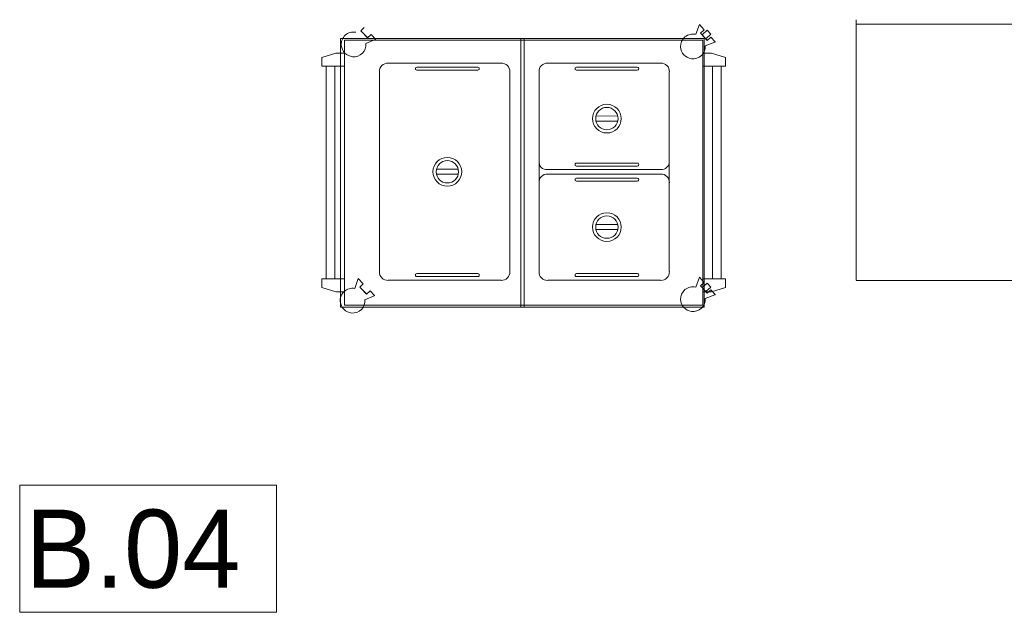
# Model space of a CAD drawing. Header units: millimetres. Extents: x -84458 to 77911, y -55868 to -29230.
# Tile 36 of 103: x 67330 to 67557, y -32672 to -32535. Entities that reach past the tile are written whole.
import ezdxf

# ---------------------------------------------------------------- set-up
doc = ezdxf.new("R2010")
doc.units = ezdxf.units.MM
doc.layers.get('0').update_dxf_attribs({"lineweight": 18})
doc.layers.add('CIENKA', color=7, linetype='Continuous', lineweight=20)
doc.styles.add('GENERATED_STYLE_1', font='txt')

msp = doc.modelspace()

# ---------------------------------------------------------------- linework, layer by layer
at = {"linetype": 'Continuous', "lineweight": 0}
for p, q in [((67523.09, -32535.3), (67523.09, -32595.3)), ((67523.09, -32536.37), (67583.09, -32536.37)), ((67583.09, -32595.37), (67523.09, -32595.37))]:
    msp.add_line(p, q, dxfattribs=at)
at = {"layer": 'CIENKA'}
for p, q in [((67409.78, -32537.1), (67408.99, -32537.86)), ((67486.96, -32536.43), (67486.12, -32538.67)), ((67486.96, -32536.43), (67488.07, -32537.65)), ((67404.33, -32539.61), (67446.62, -32539.61)), ((67404.33, -32601.53), (67404.33, -32539.61)), ((67408.99, -32537.86), (67410.53, -32539.43)), ((67409.21, -32538.09), (67410.58, -32539.49)), ((67410.18, -32540.76), (67412.32, -32539.86)), ((67411.39, -32538.7), (67410.58, -32539.49)), ((67411.29, -32538.8), (67410.58, -32539.49)), ((67412.42, -32539.76), (67411.39, -32538.7)), ((67412.46, -32539.8), (67412.32, -32539.86)), ((67412.42, -32539.76), (67412.46, -32539.8)), ((67445.82, -32539.61), (67488.1, -32539.61)), ((67445.82, -32601.53), (67445.82, -32539.61)), ((67446.62, -32539.61), (67446.62, -32601.53)), ((67488.07, -32537.65), (67487.25, -32538.39)), ((67487.25, -32538.39), (67488.73, -32540.01)), ((67487.46, -32538.62), (67488.78, -32540.07)), ((67487.62, -32538.79), (67488.78, -32537.74)), ((67488.1, -32539.61), (67488.1, -32601.53)), ((67489.62, -32538.67), (67488.46, -32539.72)), ((67488.78, -32537.74), (67489.62, -32538.67)), ((67489.61, -32539.31), (67488.78, -32540.07)), ((67489.51, -32539.41), (67488.78, -32540.07)), ((67490.6, -32540.41), (67489.61, -32539.31)), ((67405.25, -32540.04), (67487.76, -32540.04)), ((67405.25, -32540.04), (67405.25, -32543.04)), ((67405.25, -32601.04), (67405.25, -32540.04)), ((67487.76, -32540.04), (67487.76, -32601.04)), ((67488.33, -32541.33), (67490.5, -32540.5)), ((67490.64, -32540.46), (67490.5, -32540.5)), ((67490.6, -32540.41), (67490.64, -32540.46)), ((67403.25, -32543.04), (67400.01, -32544.02)), ((67400.01, -32544.02), (67400.01, -32546.02)), ((67405.25, -32543.04), (67403.25, -32543.04)), ((67487.76, -32543.04), (67489.76, -32543.04)), ((67489.76, -32543.04), (67493.01, -32544.02)), ((67493.01, -32544.02), (67493.01, -32546.02)), ((67400.01, -32546.02), (67405.25, -32546.02)), ((67400.01, -32546.02), (67402.01, -32546.02)), ((67400.01, -32546.02), (67401.01, -32546.02)), ((67401.01, -32546.02), (67401.01, -32595.02)), ((67403.01, -32595.02), (67403.01, -32546.02)), ((67416.56, -32545.33), (67415.31, -32545.33)), ((67441.31, -32545.33), (67416.56, -32545.33)), ((67428.93, -32546.25), (67421.93, -32546.25)), ((67421.93, -32546.25), (67435.93, -32546.25)), ((67453.3, -32545.33), (67452.05, -32545.33)), ((67478.05, -32545.33), (67453.3, -32545.33)), ((67458.67, -32546.25), (67472.67, -32546.25)), ((67465.67, -32546.25), (67458.67, -32546.25)), ((67493.01, -32546.02), (67487.76, -32546.02)), ((67490.01, -32546.02), (67490.01, -32595.02)), ((67492.01, -32546.02), (67490.01, -32546.02)), ((67493.01, -32546.02), (67491.01, -32546.02)), ((67492.01, -32595.02), (67492.01, -32546.02)), ((67413.31, -32547.33), (67413.31, -32593.33)), ((67421.93, -32546.93), (67435.93, -32546.93)), ((67443.31, -32547.33), (67443.31, -32593.33)), ((67450.05, -32547.33), (67450.05, -32593.33)), ((67458.67, -32546.93), (67472.67, -32546.93)), ((67480.05, -32547.33), (67480.05, -32593.33)), ((67463.25, -32557.48), (67468.1, -32557.49)), ((67463.23, -32558.67), (67468.08, -32558.68)), ((67465.67, -32568.34), (67458.67, -32568.34)), ((67458.67, -32568.34), (67472.67, -32568.34)), ((67458.67, -32569.03), (67472.67, -32569.03)), ((67426.49, -32570.91), (67431.34, -32570.92)), ((67426.51, -32569.73), (67431.36, -32569.73)), ((67478.18, -32569.84), (67451.94, -32569.84)), ((67453.3, -32570.89), (67452.05, -32570.89)), ((67478.05, -32570.89), (67453.3, -32570.89)), ((67465.67, -32571.8), (67458.67, -32571.8)), ((67458.67, -32571.8), (67472.67, -32571.8)), ((67458.67, -32572.49), (67472.67, -32572.49)), ((67463.25, -32582.46), (67468.1, -32582.46)), ((67463.23, -32583.65), (67468.08, -32583.65)), ((67421.93, -32593.78), (67435.93, -32593.78)), ((67428.93, -32593.78), (67421.93, -32593.78)), ((67458.67, -32593.78), (67472.67, -32593.78)), ((67465.67, -32593.78), (67458.67, -32593.78)), ((67400.01, -32597.02), (67400.01, -32595.02)), ((67400.01, -32595.02), (67405.25, -32595.02)), ((67400.01, -32595.02), (67402.01, -32595.02)), ((67401.01, -32595.02), (67403.01, -32595.02)), ((67408.4, -32594.95), (67407.63, -32597.22)), ((67408.4, -32594.95), (67409.54, -32596.12)), ((67409.54, -32596.12), (67408.76, -32596.89)), ((67415.31, -32595.33), (67441.31, -32595.33)), ((67421.93, -32594.47), (67435.93, -32594.47)), ((67452.05, -32595.33), (67478.05, -32595.33)), ((67458.67, -32594.47), (67472.67, -32594.47)), ((67486.96, -32594.64), (67486.12, -32596.88)), ((67486.96, -32594.64), (67488.07, -32595.86)), ((67488.07, -32595.86), (67487.25, -32596.59)), ((67487.25, -32596.59), (67488.73, -32598.22)), ((67487.62, -32597), (67488.78, -32595.95)), ((67493.01, -32595.02), (67487.76, -32595.02)), ((67488.78, -32595.95), (67489.62, -32596.88)), ((67493.01, -32595.02), (67491.01, -32595.02)), ((67493.01, -32595.02), (67492.01, -32595.02)), ((67493.01, -32597.02), (67493.01, -32595.02)), ((67403.25, -32598), (67400.01, -32597.02)), ((67405.25, -32598), (67403.25, -32598)), ((67408.76, -32596.89), (67410.29, -32598.46)), ((67408.98, -32597.11), (67410.34, -32598.52)), ((67411.15, -32597.73), (67410.34, -32598.52)), ((67411.05, -32597.83), (67410.34, -32598.52)), ((67412.18, -32598.79), (67411.15, -32597.73)), ((67412.22, -32598.83), (67412.08, -32598.88)), ((67412.18, -32598.79), (67412.22, -32598.83)), ((67487.46, -32596.82), (67488.78, -32598.28)), ((67487.76, -32598), (67489.76, -32598)), ((67488.33, -32599.54), (67490.5, -32598.71)), ((67489.62, -32596.88), (67488.46, -32597.93)), ((67489.61, -32597.52), (67488.78, -32598.28)), ((67489.51, -32597.61), (67488.78, -32598.28)), ((67490.6, -32598.62), (67489.61, -32597.52)), ((67489.76, -32598), (67493.01, -32597.02)), ((67490.64, -32598.66), (67490.5, -32598.71)), ((67490.6, -32598.62), (67490.64, -32598.66)), ((67405.25, -32601.04), (67487.76, -32601.04)), ((67409.95, -32599.79), (67412.08, -32598.88)), ((67446.62, -32601.53), (67404.33, -32601.53)), ((67488.1, -32601.53), (67445.82, -32601.53)), ((67330.45, -32671.79), (67330.45, -32642.48)), ((67330.45, -32642.48), (67389.61, -32642.48)), ((67389.61, -32671.79), (67389.61, -32642.48)), ((67389.61, -32671.79), (67330.45, -32671.79))]:
    msp.add_line(p, q, dxfattribs=at)
for centre, radius in [((67465.67, -32558.09), 3.31), ((67465.67, -32558.09), 2.58), ((67428.93, -32570.33), 3.31), ((67428.93, -32570.33), 2.58), ((67465.67, -32583.07), 3.31), ((67465.67, -32583.07), 2.58)]:
    msp.add_circle(centre, radius, dxfattribs=at)
for centre, radius, start, end in [((67407.35, -32541), 2.86, 79.5598, 184.4837), ((67485.49, -32541.46), 2.86, 77.4095, 182.3333), ((67407.46, -32540.89), 2.98, 186.4993, 263.0266), ((67407.36, -32541.02), 2.84, 264.8886, 5.1127), ((67485.61, -32541.35), 2.98, 184.349, 260.8763), ((67485.5, -32541.48), 2.84, 262.7383, 2.9624), ((67415.17, -32547.2), 1.87, 85.7487, 184.2513), ((67421.93, -32546.59), 0.342, 89.5669, 270.4331), ((67435.94, -32546.59), 0.342, 269.5669, 90.4331), ((67441.44, -32547.2), 1.87, 355.7487, 94.2513), ((67451.91, -32547.2), 1.87, 85.7487, 184.2513), ((67458.67, -32546.59), 0.342, 89.5669, 270.4331), ((67472.68, -32546.59), 0.342, 269.5669, 90.4331), ((67478.19, -32547.2), 1.87, 355.7487, 94.2513), ((67451.83, -32568.05), 1.79, 175.6962, 273.7235), ((67458.67, -32568.68), 0.342, 89.5669, 270.4331), ((67472.68, -32568.68), 0.342, 269.5669, 90.4331), ((67478.18, -32567.97), 1.87, 265.7487, 4.2513), ((67451.91, -32572.75), 1.87, 85.7487, 184.2513), ((67478.19, -32572.75), 1.87, 355.7487, 94.2513), ((67458.67, -32572.14), 0.342, 89.5669, 270.4331), ((67472.68, -32572.14), 0.342, 269.5669, 90.4331), ((67415.17, -32593.47), 1.87, 175.7487, 274.2513), ((67421.93, -32594.12), 0.342, 89.5669, 270.4331), ((67435.94, -32594.12), 0.342, 269.5669, 90.4331), ((67441.44, -32593.47), 1.87, 265.7487, 4.2513), ((67451.91, -32593.47), 1.87, 175.7487, 274.2513), ((67458.67, -32594.12), 0.342, 89.5669, 270.4331), ((67472.68, -32594.12), 0.342, 269.5669, 90.4331), ((67478.19, -32593.47), 1.87, 265.7487, 4.2513), ((67407.11, -32600.03), 2.86, 79.5598, 184.4837), ((67485.49, -32599.67), 2.86, 77.4095, 182.3333), ((67407.23, -32599.91), 2.98, 186.4993, 263.0266), ((67407.12, -32600.04), 2.84, 264.8886, 5.1127), ((67485.61, -32599.56), 2.98, 184.349, 260.8763), ((67485.5, -32599.68), 2.84, 262.7383, 2.9624)]:
    msp.add_arc(centre, radius, start, end, dxfattribs=at)

# ---------------------------------------------------------------- texts
at = {"layer": 'CIENKA', "style": 'GENERATED_STYLE_1'}
msp.add_text('B.04', height=18, dxfattribs=at).set_placement((67331.74, -32666.14))

doc.saveas('drawing.dxf')
